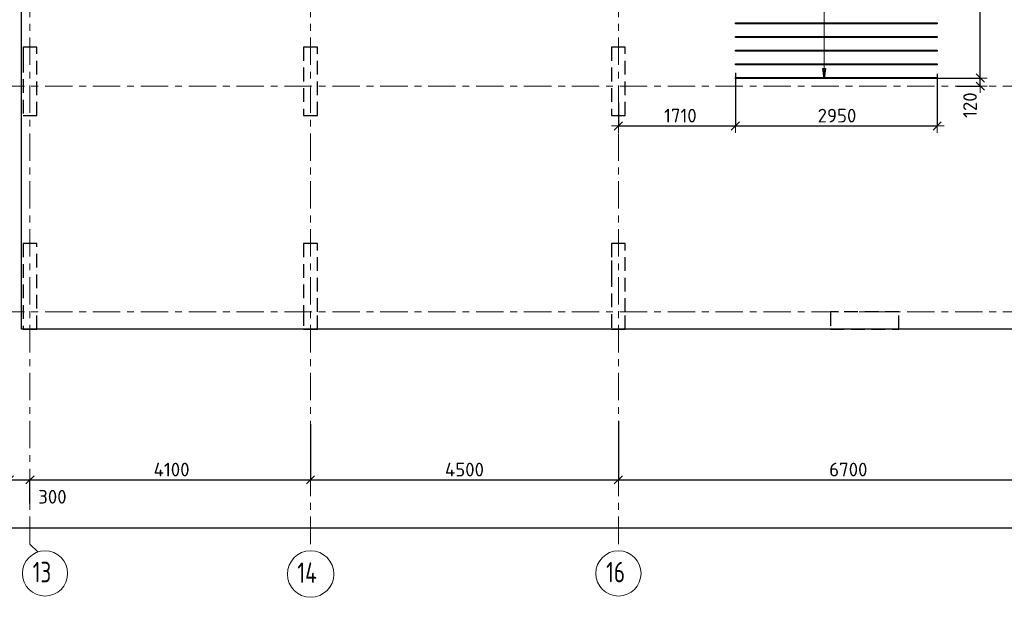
# Model space of a CAD drawing. Header units: metres. Extents: x -38 to 97, y -15 to 21.
# Tile 14 of 111: x 33 to 47, y -4 to 4. Entities that reach past the tile are written whole.
import ezdxf

# ---------------------------------------------------------------- set-up
doc = ezdxf.new("R2010")
doc.units = ezdxf.units.M
doc.header["$PDMODE"] = 65
for name, pattern in [('______11', [0.5, 0.4, -0.05, 0, -0.05]), ('______2', [0.27, 0.2, -0.07]), ('______5', [1.1, 0.8, -0.1, 0.1, -0.1])]:
    doc.linetypes.add(name, pattern=pattern)
for name, color, linetype, lineweight in [('XR$2$Осевая линия (1)', 7, '______5', 13), ('XR$2$Размерная линия (1)', 7, 'Continuous', 13), ('XR$3$Перекрытие (1)', 7, 'Continuous', 35), ('XR$3$Размерная линия (1)', 7, 'Continuous', 13), ('XR$5$Перекрытие (1)', 7, 'Continuous', 35), ('XR$5$Размерная линия (1)', 7, 'Continuous', 13)]:
    doc.layers.add(name, color=color, linetype=linetype, lineweight=lineweight)
for name, color, linetype, lineweight, true_color in [('XR$3$Арм.стержн.Доп. Арм верхн.зоны Х', 7, 'Continuous', 35, 0x8c8cff), ('XR$5$Арм.стержн.Доп. Арм верхн.зоны Х', 7, 'Continuous', 35, 0x8c8cff), ('XR$7$Стена_ бетон несущ.', 7, 'Continuous', 70, 0xb4b496)]:
    doc.layers.add(name, color=color, linetype=linetype, lineweight=lineweight, true_color=true_color)
doc.styles.add('ISOCPEUR', font='txt')
doc.dimstyles.new('DIMSTYLE_3', dxfattribs={"dimtxt": 0.2, "dimasz": 0.2, "dimexe": 0, "dimexo": 0, "dimgap": 0.1, "dimtad": 2, "dimdec": 0, "dimlfac": 1000, "dimrnd": 5, "dimzin": 12, "dimdsep": 46, "dimtxsty": 'ISOCPEUR', "dimblk1": 'ALL_ML_STRICH', "dimblk2": 'ALL_ML_STRICH', "dimsah": 1, "dimcen": 0, "dimclrd": 7, "dimclre": 256, "dimclrt": 7, "dimadec": 0, "dimazin": 0, "dimtfac": 1, "dimtdec": 0, "dimtix": 1, "dimtmove": 2, "dimatfit": 3, "dimfxl": 0, "dimtzin": 0, "dimlwd": 0, "dimlwe": -3, "dimarcsym": 0})
doc.dimstyles.new('DIMSTYLE_4', dxfattribs={"dimtxt": 0.2, "dimasz": 0.2, "dimexe": 0, "dimexo": 0, "dimgap": 0.1, "dimtad": 0, "dimdec": 0, "dimlfac": 1000, "dimrnd": 5, "dimzin": 12, "dimdsep": 46, "dimtxsty": 'ISOCPEUR', "dimblk1": 'ALL_ML_STRICH', "dimblk2": 'ALL_ML_STRICH', "dimsah": 1, "dimcen": 0, "dimclrd": 7, "dimclre": 256, "dimclrt": 7, "dimadec": 0, "dimazin": 0, "dimtfac": 1, "dimtdec": 0, "dimtix": 1, "dimtmove": 2, "dimatfit": 3, "dimfxl": 0, "dimtvp": 1.2, "dimtzin": 0, "dimlwd": 0, "dimlwe": -3, "dimarcsym": 0})
doc.dimstyles.new('DIMSTYLE_6', dxfattribs={"dimtxt": 0.2, "dimasz": 0.2, "dimexe": 0, "dimexo": 0, "dimgap": 0.1, "dimtad": 2, "dimdec": 0, "dimlfac": 1000, "dimrnd": 5, "dimzin": 12, "dimdsep": 46, "dimtxsty": 'ISOCPEUR', "dimblk1": 'ALL_ML_STRICH', "dimblk2": 'ALL_ML_STRICH', "dimsah": 1, "dimcen": 0, "dimclrd": 7, "dimclre": 256, "dimclrt": 7, "dimadec": 0, "dimazin": 0, "dimtfac": 1, "dimtdec": 0, "dimtix": 1, "dimtmove": 2, "dimatfit": 3, "dimfxl": 0, "dimtvp": 1.2, "dimtzin": 0, "dimlwd": 0, "dimlwe": -3, "dimarcsym": 0})

# ---------------------------------------------------------------- blocks, each defined once
blk = doc.blocks.new('ALL_ML_STRICH')
at = {"color": 0, "linetype": 'ByBlock', "lineweight": -2}
for p, q in [((-1, 0), (0.5, 0)), ((-0.3, -0.3), (0.3, 0.3)), ((0, -0.5), (0, 0.5))]:
    blk.add_line(p, q, dxfattribs=at)
blk = doc.blocks.new('*D12')
at = {"layer": 'DEFPOINTS', "color": 7, "linetype": 'Continuous', "lineweight": 13, "transparency": 33554687}
for p in [(0.5, -3.103), (0.5, -3.156), (61.6, -3.14)]:
    blk.add_point(p, dxfattribs=at)
at = {"layer": 'XR$2$Размерная линия (1)', "color": 9, "linetype": 'Continuous', "lineweight": -2, "true_color": 0xc7c7c7, "transparency": 33554687}
for p, q in [((0.5, -3.123), (0.5, -3.156)), ((61.6, -3.156), (61.6, -3.156))]:
    blk.add_line(p, q, dxfattribs=at)
at = {"layer": 'XR$2$Размерная линия (1)', "color": 7, "linetype": 'Continuous', "lineweight": -2, "transparency": 33554687}
blk.add_line((0.5, -3.156), (61.6, -3.156), dxfattribs=at)
at = {"layer": 'XR$2$Размерная линия (1)', "color": 7, "linetype": 'Continuous', "lineweight": 13, "transparency": 33554687, "xscale": 0.2, "yscale": 0.2, "zscale": 0.2, "rotation": 180}
blk.add_blockref('ALL_ML_STRICH', (0.5, -3.156), dxfattribs=at)
at = {"layer": 'XR$2$Размерная линия (1)', "color": 7, "linetype": 'Continuous', "lineweight": 13, "transparency": 33554687, "xscale": 0.2, "yscale": 0.2, "zscale": 0.2}
blk.add_blockref('ALL_ML_STRICH', (61.6, -3.156), dxfattribs=at)
at = {"layer": 'XR$2$Размерная линия (1)', "color": 7, "linetype": 'Continuous', "lineweight": 13, "transparency": 33554687, "insert": (31.1, -3.006), "char_height": 0.2, "width": 1, "attachment_point": 5, "style": 'ISOCPEUR'}
blk.add_mtext('\\A1;{61100}', dxfattribs=at)
blk = doc.blocks.new('*D20')
at = {"layer": 'DEFPOINTS', "color": 7, "linetype": 'Continuous', "lineweight": 13, "transparency": 33554687}
for p in [(32.55, -2.452), (32.55, -2.802), (32.85, -2.818)]:
    blk.add_point(p, dxfattribs=at)
at = {"layer": 'XR$2$Размерная линия (1)', "color": 9, "linetype": 'Continuous', "lineweight": -2, "true_color": 0xc7c7c7, "transparency": 33554687}
for p, q in [((32.55, -2.782), (32.55, -2.452)), ((32.85, -2.798), (32.85, -2.452))]:
    blk.add_line(p, q, dxfattribs=at)
at = {"layer": 'XR$2$Размерная линия (1)', "color": 7, "linetype": 'Continuous', "lineweight": -2, "transparency": 33554687}
blk.add_line((32.55, -2.452), (32.85, -2.452), dxfattribs=at)
at = {"layer": 'XR$2$Размерная линия (1)', "color": 7, "linetype": 'Continuous', "lineweight": 13, "transparency": 33554687, "xscale": 0.2, "yscale": 0.2, "zscale": 0.2, "rotation": 180}
blk.add_blockref('ALL_ML_STRICH', (32.55, -2.452), dxfattribs=at)
at = {"layer": 'XR$2$Размерная линия (1)', "color": 7, "linetype": 'Continuous', "lineweight": 13, "transparency": 33554687, "xscale": 0.2, "yscale": 0.2, "zscale": 0.2}
blk.add_blockref('ALL_ML_STRICH', (32.85, -2.452), dxfattribs=at)
at = {"layer": 'XR$2$Размерная линия (1)', "color": 7, "linetype": 'Continuous', "lineweight": 13, "transparency": 33554687, "insert": (33.178, -2.7), "char_height": 0.2, "width": 0.6, "attachment_point": 5, "style": 'ISOCPEUR'}
blk.add_mtext('\\A1;{300}', dxfattribs=at)
blk = doc.blocks.new('*D21')
at = {"layer": 'DEFPOINTS', "color": 7, "linetype": 'Continuous', "lineweight": 13, "transparency": 33554687}
for p in [(36.95, -1.617), (32.85, -2.452), (32.85, -2.818)]:
    blk.add_point(p, dxfattribs=at)
at = {"layer": 'XR$2$Размерная линия (1)', "color": 9, "linetype": 'Continuous', "lineweight": -2, "true_color": 0xc7c7c7, "transparency": 33554687}
for p, q in [((36.95, -1.637), (36.95, -2.452)), ((32.85, -2.798), (32.85, -2.452))]:
    blk.add_line(p, q, dxfattribs=at)
at = {"layer": 'XR$2$Размерная линия (1)', "color": 7, "linetype": 'Continuous', "lineweight": -2, "transparency": 33554687}
blk.add_line((32.85, -2.452), (36.95, -2.452), dxfattribs=at)
at = {"layer": 'XR$2$Размерная линия (1)', "color": 7, "linetype": 'Continuous', "lineweight": 13, "transparency": 33554687, "xscale": 0.2, "yscale": 0.2, "zscale": 0.2, "rotation": 180}
blk.add_blockref('ALL_ML_STRICH', (32.85, -2.452), dxfattribs=at)
at = {"layer": 'XR$2$Размерная линия (1)', "color": 7, "linetype": 'Continuous', "lineweight": 13, "transparency": 33554687, "xscale": 0.2, "yscale": 0.2, "zscale": 0.2}
blk.add_blockref('ALL_ML_STRICH', (36.95, -2.452), dxfattribs=at)
at = {"layer": 'XR$2$Размерная линия (1)', "color": 7, "linetype": 'Continuous', "lineweight": 13, "transparency": 33554687, "insert": (34.92, -2.302), "char_height": 0.2, "width": 0.8, "attachment_point": 5, "style": 'ISOCPEUR'}
blk.add_mtext('\\A1;{4100}', dxfattribs=at)
blk = doc.blocks.new('*D22')
at = {"layer": 'DEFPOINTS', "color": 7, "linetype": 'Continuous', "lineweight": 13, "transparency": 33554687}
for p in [(41.45, -1.575), (36.95, -1.617), (36.95, -2.452)]:
    blk.add_point(p, dxfattribs=at)
at = {"layer": 'XR$2$Размерная линия (1)', "color": 9, "linetype": 'Continuous', "lineweight": -2, "true_color": 0xc7c7c7, "transparency": 33554687}
for p, q in [((36.95, -1.637), (36.95, -2.452)), ((41.45, -1.595), (41.45, -2.452))]:
    blk.add_line(p, q, dxfattribs=at)
at = {"layer": 'XR$2$Размерная линия (1)', "color": 7, "linetype": 'Continuous', "lineweight": -2, "transparency": 33554687}
blk.add_line((36.95, -2.452), (41.45, -2.452), dxfattribs=at)
at = {"layer": 'XR$2$Размерная линия (1)', "color": 7, "linetype": 'Continuous', "lineweight": 13, "transparency": 33554687, "xscale": 0.2, "yscale": 0.2, "zscale": 0.2, "rotation": 180}
blk.add_blockref('ALL_ML_STRICH', (36.95, -2.452), dxfattribs=at)
at = {"layer": 'XR$2$Размерная линия (1)', "color": 7, "linetype": 'Continuous', "lineweight": 13, "transparency": 33554687, "xscale": 0.2, "yscale": 0.2, "zscale": 0.2}
blk.add_blockref('ALL_ML_STRICH', (41.45, -2.452), dxfattribs=at)
at = {"layer": 'XR$2$Размерная линия (1)', "color": 7, "linetype": 'Continuous', "lineweight": 13, "transparency": 33554687, "insert": (39.2, -2.302), "char_height": 0.2, "width": 0.8, "attachment_point": 5, "style": 'ISOCPEUR'}
blk.add_mtext('\\A1;{4500}', dxfattribs=at)
blk = doc.blocks.new('*D23')
at = {"layer": 'DEFPOINTS', "color": 7, "linetype": 'Continuous', "lineweight": 13, "transparency": 33554687}
for p in [(41.45, -1.575), (48.15, -1.606), (41.45, -2.452)]:
    blk.add_point(p, dxfattribs=at)
at = {"layer": 'XR$2$Размерная линия (1)', "color": 9, "linetype": 'Continuous', "lineweight": -2, "true_color": 0xc7c7c7, "transparency": 33554687}
for p, q in [((41.45, -1.595), (41.45, -2.452)), ((48.15, -1.626), (48.15, -2.452))]:
    blk.add_line(p, q, dxfattribs=at)
at = {"layer": 'XR$2$Размерная линия (1)', "color": 7, "linetype": 'Continuous', "lineweight": -2, "transparency": 33554687}
blk.add_line((41.45, -2.452), (48.15, -2.452), dxfattribs=at)
at = {"layer": 'XR$2$Размерная линия (1)', "color": 7, "linetype": 'Continuous', "lineweight": 13, "transparency": 33554687, "xscale": 0.2, "yscale": 0.2, "zscale": 0.2, "rotation": 180}
blk.add_blockref('ALL_ML_STRICH', (41.45, -2.452), dxfattribs=at)
at = {"layer": 'XR$2$Размерная линия (1)', "color": 7, "linetype": 'Continuous', "lineweight": 13, "transparency": 33554687, "xscale": 0.2, "yscale": 0.2, "zscale": 0.2}
blk.add_blockref('ALL_ML_STRICH', (48.15, -2.452), dxfattribs=at)
at = {"layer": 'XR$2$Размерная линия (1)', "color": 7, "linetype": 'Continuous', "lineweight": 13, "transparency": 33554687, "insert": (44.81, -2.302), "char_height": 0.2, "width": 0.8, "attachment_point": 5, "style": 'ISOCPEUR'}
blk.add_mtext('\\A1;{6700}', dxfattribs=at)
blk = doc.blocks.new('*D75')
at = {"layer": 'DEFPOINTS', "color": 7, "linetype": 'Continuous', "lineweight": 13, "transparency": 33554687}
for p in [(43.159, 3.513), (41.45, 3.079), (41.45, 2.719)]:
    blk.add_point(p, dxfattribs=at)
at = {"layer": 'XR$3$Размерная линия (1)', "color": 9, "linetype": 'Continuous', "lineweight": -2, "true_color": 0xc7c7c7, "transparency": 33554687}
for p, q in [((43.159, 3.493), (43.159, 2.719)), ((41.45, 3.059), (41.45, 2.719))]:
    blk.add_line(p, q, dxfattribs=at)
at = {"layer": 'XR$3$Размерная линия (1)', "color": 7, "linetype": 'Continuous', "lineweight": -2, "transparency": 33554687}
blk.add_line((41.45, 2.719), (43.159, 2.719), dxfattribs=at)
at = {"layer": 'XR$3$Размерная линия (1)', "color": 7, "linetype": 'Continuous', "lineweight": 13, "transparency": 33554687, "xscale": 0.2, "yscale": 0.2, "zscale": 0.2, "rotation": 180}
blk.add_blockref('ALL_ML_STRICH', (41.45, 2.719), dxfattribs=at)
at = {"layer": 'XR$3$Размерная линия (1)', "color": 7, "linetype": 'Continuous', "lineweight": 13, "transparency": 33554687, "xscale": 0.2, "yscale": 0.2, "zscale": 0.2}
blk.add_blockref('ALL_ML_STRICH', (43.159, 2.719), dxfattribs=at)
at = {"layer": 'XR$3$Размерная линия (1)', "color": 7, "linetype": 'Continuous', "lineweight": 13, "transparency": 33554687, "insert": (42.355, 2.869), "char_height": 0.2, "width": 0.8, "attachment_point": 5, "style": 'ISOCPEUR'}
blk.add_mtext('\\A1;{1710}', dxfattribs=at)
blk = doc.blocks.new('*D76')
at = {"layer": 'DEFPOINTS', "color": 7, "linetype": 'Continuous', "lineweight": 13, "transparency": 33554687}
for p in [(43.159, 3.513), (46.109, 3.501), (43.159, 2.719)]:
    blk.add_point(p, dxfattribs=at)
at = {"layer": 'XR$3$Размерная линия (1)', "color": 9, "linetype": 'Continuous', "lineweight": -2, "true_color": 0xc7c7c7, "transparency": 33554687}
for p, q in [((43.159, 3.493), (43.159, 2.719)), ((46.109, 3.481), (46.109, 2.719))]:
    blk.add_line(p, q, dxfattribs=at)
at = {"layer": 'XR$3$Размерная линия (1)', "color": 7, "linetype": 'Continuous', "lineweight": -2, "transparency": 33554687}
blk.add_line((43.159, 2.719), (46.109, 2.719), dxfattribs=at)
at = {"layer": 'XR$3$Размерная линия (1)', "color": 7, "linetype": 'Continuous', "lineweight": 13, "transparency": 33554687, "xscale": 0.2, "yscale": 0.2, "zscale": 0.2, "rotation": 180}
blk.add_blockref('ALL_ML_STRICH', (43.159, 2.719), dxfattribs=at)
at = {"layer": 'XR$3$Размерная линия (1)', "color": 7, "linetype": 'Continuous', "lineweight": 13, "transparency": 33554687, "xscale": 0.2, "yscale": 0.2, "zscale": 0.2}
blk.add_blockref('ALL_ML_STRICH', (46.109, 2.719), dxfattribs=at)
at = {"layer": 'XR$3$Размерная линия (1)', "color": 7, "linetype": 'Continuous', "lineweight": 13, "transparency": 33554687, "insert": (44.644, 2.869), "char_height": 0.2, "width": 0.8, "attachment_point": 5, "style": 'ISOCPEUR'}
blk.add_mtext('\\A1;{2950}', dxfattribs=at)
blk = doc.blocks.new('*D81')
at = {"layer": 'DEFPOINTS', "color": 7, "linetype": 'Continuous', "lineweight": 13, "transparency": 33554687}
for p in [(46.046, 3.418), (46.376, 3.3), (46.738, 3.3)]:
    blk.add_point(p, dxfattribs=at)
at = {"layer": 'XR$3$Размерная линия (1)', "color": 9, "linetype": 'Continuous', "lineweight": -2, "true_color": 0xc7c7c7, "transparency": 33554687}
for p, q in [((46.066, 3.418), (46.738, 3.418)), ((46.396, 3.3), (46.738, 3.3))]:
    blk.add_line(p, q, dxfattribs=at)
at = {"layer": 'XR$3$Размерная линия (1)', "color": 7, "linetype": 'Continuous', "lineweight": -2, "transparency": 33554687}
blk.add_line((46.738, 3.3), (46.738, 3.418), dxfattribs=at)
at = {"layer": 'XR$3$Размерная линия (1)', "color": 7, "linetype": 'Continuous', "lineweight": 13, "transparency": 33554687, "xscale": 0.2, "yscale": 0.2, "zscale": 0.2}
for p, rotation in [((46.738, 3.418), 90), ((46.738, 3.3), 270)]:
    blk.add_blockref('ALL_ML_STRICH', p, dxfattribs=dict(at, rotation=rotation))
at = {"layer": 'XR$3$Размерная линия (1)', "color": 7, "linetype": 'Continuous', "lineweight": 13, "transparency": 33554687, "insert": (46.588, 3.022), "char_height": 0.2, "width": 0.6, "attachment_point": 5, "rotation": 90, "style": 'ISOCPEUR'}
blk.add_mtext('\\A1;{120}', dxfattribs=at)
blk = doc.blocks.new('*D82')
at = {"layer": 'DEFPOINTS', "color": 7, "linetype": 'Continuous', "lineweight": 13, "transparency": 33554687}
for p in [(46.078, 6.818), (46.046, 3.418), (46.738, 3.418)]:
    blk.add_point(p, dxfattribs=at)
at = {"layer": 'XR$3$Размерная линия (1)', "color": 9, "linetype": 'Continuous', "lineweight": -2, "true_color": 0xc7c7c7, "transparency": 33554687}
for p, q in [((46.098, 6.818), (46.738, 6.818)), ((46.066, 3.418), (46.738, 3.418))]:
    blk.add_line(p, q, dxfattribs=at)
at = {"layer": 'XR$3$Размерная линия (1)', "color": 7, "linetype": 'Continuous', "lineweight": -2, "transparency": 33554687}
blk.add_line((46.738, 3.418), (46.738, 6.818), dxfattribs=at)
at = {"layer": 'XR$3$Размерная линия (1)', "color": 7, "linetype": 'Continuous', "lineweight": 13, "transparency": 33554687, "xscale": 0.2, "yscale": 0.2, "zscale": 0.2}
for p, rotation in [((46.738, 6.818), 90), ((46.738, 3.418), 270)]:
    blk.add_blockref('ALL_ML_STRICH', p, dxfattribs=dict(at, rotation=rotation))
at = {"layer": 'XR$3$Размерная линия (1)', "color": 7, "linetype": 'Continuous', "lineweight": 13, "transparency": 33554687, "insert": (46.588, 5.118), "char_height": 0.2, "width": 0.8, "attachment_point": 5, "rotation": 90, "style": 'ISOCPEUR'}
blk.add_mtext('\\A1;{3400}', dxfattribs=at)
blk = doc.blocks.new('*D372')
at = {"layer": 'DEFPOINTS', "color": 7, "linetype": 'Continuous', "lineweight": 13, "transparency": 33554687}
for p in [(43.159, 3.513), (41.45, 3.079), (41.45, 2.719)]:
    blk.add_point(p, dxfattribs=at)
at = {"layer": 'XR$5$Размерная линия (1)', "color": 9, "linetype": 'Continuous', "lineweight": -2, "true_color": 0xc7c7c7, "transparency": 33554687}
for p, q in [((43.159, 3.493), (43.159, 2.719)), ((41.45, 3.059), (41.45, 2.719))]:
    blk.add_line(p, q, dxfattribs=at)
at = {"layer": 'XR$5$Размерная линия (1)', "color": 7, "linetype": 'Continuous', "lineweight": -2, "transparency": 33554687}
blk.add_line((41.45, 2.719), (43.159, 2.719), dxfattribs=at)
at = {"layer": 'XR$5$Размерная линия (1)', "color": 7, "linetype": 'Continuous', "lineweight": 13, "transparency": 33554687, "xscale": 0.2, "yscale": 0.2, "zscale": 0.2, "rotation": 180}
blk.add_blockref('ALL_ML_STRICH', (41.45, 2.719), dxfattribs=at)
at = {"layer": 'XR$5$Размерная линия (1)', "color": 7, "linetype": 'Continuous', "lineweight": 13, "transparency": 33554687, "xscale": 0.2, "yscale": 0.2, "zscale": 0.2}
blk.add_blockref('ALL_ML_STRICH', (43.159, 2.719), dxfattribs=at)
at = {"layer": 'XR$5$Размерная линия (1)', "color": 7, "linetype": 'Continuous', "lineweight": 13, "transparency": 33554687, "insert": (42.355, 2.869), "char_height": 0.2, "width": 0.8, "attachment_point": 5, "style": 'ISOCPEUR'}
blk.add_mtext('\\A1;{1710}', dxfattribs=at)
blk = doc.blocks.new('*D373')
at = {"layer": 'DEFPOINTS', "color": 7, "linetype": 'Continuous', "lineweight": 13, "transparency": 33554687}
for p in [(43.159, 3.513), (46.109, 3.501), (43.159, 2.719)]:
    blk.add_point(p, dxfattribs=at)
at = {"layer": 'XR$5$Размерная линия (1)', "color": 9, "linetype": 'Continuous', "lineweight": -2, "true_color": 0xc7c7c7, "transparency": 33554687}
for p, q in [((43.159, 3.493), (43.159, 2.719)), ((46.109, 3.481), (46.109, 2.719))]:
    blk.add_line(p, q, dxfattribs=at)
at = {"layer": 'XR$5$Размерная линия (1)', "color": 7, "linetype": 'Continuous', "lineweight": -2, "transparency": 33554687}
blk.add_line((43.159, 2.719), (46.109, 2.719), dxfattribs=at)
at = {"layer": 'XR$5$Размерная линия (1)', "color": 7, "linetype": 'Continuous', "lineweight": 13, "transparency": 33554687, "xscale": 0.2, "yscale": 0.2, "zscale": 0.2, "rotation": 180}
blk.add_blockref('ALL_ML_STRICH', (43.159, 2.719), dxfattribs=at)
at = {"layer": 'XR$5$Размерная линия (1)', "color": 7, "linetype": 'Continuous', "lineweight": 13, "transparency": 33554687, "xscale": 0.2, "yscale": 0.2, "zscale": 0.2}
blk.add_blockref('ALL_ML_STRICH', (46.109, 2.719), dxfattribs=at)
at = {"layer": 'XR$5$Размерная линия (1)', "color": 7, "linetype": 'Continuous', "lineweight": 13, "transparency": 33554687, "insert": (44.644, 2.869), "char_height": 0.2, "width": 0.8, "attachment_point": 5, "style": 'ISOCPEUR'}
blk.add_mtext('\\A1;{2950}', dxfattribs=at)
blk = doc.blocks.new('*D378')
at = {"layer": 'DEFPOINTS', "color": 7, "linetype": 'Continuous', "lineweight": 13, "transparency": 33554687}
for p in [(46.046, 3.418), (46.376, 3.3), (46.738, 3.3)]:
    blk.add_point(p, dxfattribs=at)
at = {"layer": 'XR$5$Размерная линия (1)', "color": 9, "linetype": 'Continuous', "lineweight": -2, "true_color": 0xc7c7c7, "transparency": 33554687}
for p, q in [((46.066, 3.418), (46.738, 3.418)), ((46.396, 3.3), (46.738, 3.3))]:
    blk.add_line(p, q, dxfattribs=at)
at = {"layer": 'XR$5$Размерная линия (1)', "color": 7, "linetype": 'Continuous', "lineweight": -2, "transparency": 33554687}
blk.add_line((46.738, 3.3), (46.738, 3.418), dxfattribs=at)
at = {"layer": 'XR$5$Размерная линия (1)', "color": 7, "linetype": 'Continuous', "lineweight": 13, "transparency": 33554687, "xscale": 0.2, "yscale": 0.2, "zscale": 0.2}
for p, rotation in [((46.738, 3.418), 90), ((46.738, 3.3), 270)]:
    blk.add_blockref('ALL_ML_STRICH', p, dxfattribs=dict(at, rotation=rotation))
at = {"layer": 'XR$5$Размерная линия (1)', "color": 7, "linetype": 'Continuous', "lineweight": 13, "transparency": 33554687, "insert": (46.588, 3.022), "char_height": 0.2, "width": 0.6, "attachment_point": 5, "rotation": 90, "style": 'ISOCPEUR'}
blk.add_mtext('\\A1;{120}', dxfattribs=at)
blk = doc.blocks.new('*D379')
at = {"layer": 'DEFPOINTS', "color": 7, "linetype": 'Continuous', "lineweight": 13, "transparency": 33554687}
for p in [(46.078, 6.818), (46.046, 3.418), (46.738, 3.418)]:
    blk.add_point(p, dxfattribs=at)
at = {"layer": 'XR$5$Размерная линия (1)', "color": 9, "linetype": 'Continuous', "lineweight": -2, "true_color": 0xc7c7c7, "transparency": 33554687}
for p, q in [((46.098, 6.818), (46.738, 6.818)), ((46.066, 3.418), (46.738, 3.418))]:
    blk.add_line(p, q, dxfattribs=at)
at = {"layer": 'XR$5$Размерная линия (1)', "color": 7, "linetype": 'Continuous', "lineweight": -2, "transparency": 33554687}
blk.add_line((46.738, 3.418), (46.738, 6.818), dxfattribs=at)
at = {"layer": 'XR$5$Размерная линия (1)', "color": 7, "linetype": 'Continuous', "lineweight": 13, "transparency": 33554687, "xscale": 0.2, "yscale": 0.2, "zscale": 0.2}
for p, rotation in [((46.738, 6.818), 90), ((46.738, 3.418), 270)]:
    blk.add_blockref('ALL_ML_STRICH', p, dxfattribs=dict(at, rotation=rotation))
at = {"layer": 'XR$5$Размерная линия (1)', "color": 7, "linetype": 'Continuous', "lineweight": 13, "transparency": 33554687, "insert": (46.588, 5.118), "char_height": 0.2, "width": 0.8, "attachment_point": 5, "rotation": 90, "style": 'ISOCPEUR'}
blk.add_mtext('\\A1;{3400}', dxfattribs=at)

msp = doc.modelspace()

# ---------------------------------------------------------------- linework, layer by layer
at = {"layer": 'XR$2$Осевая линия (1)', "color": 253, "linetype": '______11', "lineweight": 13, "true_color": 0xa0a0a0, "transparency": 33554687}
for p, q in [((32.85, -3.39), (32.85, 19.78)), ((36.95, -3.39), (36.95, 8.76)), ((41.45, -3.39), (41.45, 8.13)), ((-2.63, 3.3), (62.6, 3.3)), ((-2.63, 0), (62.6, 0)), ((32.85, -3.39), (32.9702, -3.5102))]:
    msp.add_line(p, q, dxfattribs=at)
at = {"layer": 'XR$2$Осевая линия (1)', "color": 7, "linetype": 'Continuous', "lineweight": 13, "transparency": 33554687}
for centre, radius in [((33.0704, -3.8199), 0.3304), ((36.9521, -3.8291), 0.3396), ((41.4504, -3.8199), 0.3304)]:
    msp.add_circle(centre, radius, dxfattribs=at)
at = {"layer": 'XR$3$Арм.стержн.Доп. Арм верхн.зоны Х', "color": 7, "linetype": 'Continuous', "lineweight": 13, "transparency": 33554687}
for q in [(44.4551, 6.8178), (44.4551, 3.4178)]:
    msp.add_line((44.4551, 3.4178), q, dxfattribs=at)
at = {"layer": 'XR$3$Арм.стержн.Доп. Арм верхн.зоны Х', "color": 7, "linetype": 'Continuous', "lineweight": 25, "transparency": 33554687}
for p, q in [((44.4551, 3.4178), (44.4351, 3.5578)), ((44.4351, 3.5578), (44.4751, 3.5578)), ((44.4751, 3.5578), (44.4551, 3.4178))]:
    msp.add_line(p, q, dxfattribs=at)
at = {"layer": 'XR$3$Арм.стержн.Доп. Арм верхн.зоны Х', "color": 253, "linetype": 'Continuous', "lineweight": -3, "true_color": 0xa0a0a0, "transparency": 33554687}
for q in [(44.3551, 3.4178), (44.5551, 3.4178)]:
    msp.add_line((44.4551, 3.4178), q, dxfattribs=at)
at = {"layer": 'XR$3$Арм.стержн.Доп. Арм верхн.зоны Х', "color": 34, "linetype": 'Continuous', "lineweight": 25, "transparency": 33554687}
for points in [[(46.1092, 4.2118), (43.1592, 4.2118), (43.1592, 4.2238), (46.1092, 4.2238), (46.1092, 4.2118)], [(46.1092, 4.0118), (43.1592, 4.0118), (43.1592, 4.0238), (46.1092, 4.0238), (46.1092, 4.0118)], [(46.1092, 3.8118), (43.1592, 3.8118), (43.1592, 3.8238), (46.1092, 3.8238), (46.1092, 3.8118)], [(46.1092, 3.6118), (43.1592, 3.6118), (43.1592, 3.6238), (46.1092, 3.6238), (46.1092, 3.6118)], [(46.1092, 3.4118), (43.1592, 3.4118), (43.1592, 3.4238), (46.1092, 3.4238), (46.1092, 3.4118)]]:
    msp.add_lwpolyline(points, dxfattribs=at)
at = {"layer": 'XR$3$Перекрытие (1)', "color": 7, "linetype": 'Continuous', "lineweight": 25, "transparency": 33554687}
for p, q in [((32.725, -0.2498), (32.725, 16.4002)), ((61.85, -0.2498), (32.725, -0.2498))]:
    msp.add_line(p, q, dxfattribs=at)
at = {"layer": 'XR$5$Арм.стержн.Доп. Арм верхн.зоны Х', "color": 7, "linetype": 'Continuous', "lineweight": 13, "transparency": 33554687}
for q in [(44.4551, 6.8178), (44.4551, 3.4178)]:
    msp.add_line((44.4551, 3.4178), q, dxfattribs=at)
at = {"layer": 'XR$5$Арм.стержн.Доп. Арм верхн.зоны Х', "color": 7, "linetype": 'Continuous', "lineweight": 25, "transparency": 33554687}
for p, q in [((44.4551, 3.4178), (44.4351, 3.5578)), ((44.4351, 3.5578), (44.4751, 3.5578)), ((44.4751, 3.5578), (44.4551, 3.4178))]:
    msp.add_line(p, q, dxfattribs=at)
at = {"layer": 'XR$5$Арм.стержн.Доп. Арм верхн.зоны Х', "color": 253, "linetype": 'Continuous', "lineweight": -3, "true_color": 0xa0a0a0, "transparency": 33554687}
for q in [(44.3551, 3.4178), (44.5551, 3.4178)]:
    msp.add_line((44.4551, 3.4178), q, dxfattribs=at)
at = {"layer": 'XR$5$Арм.стержн.Доп. Арм верхн.зоны Х', "color": 34, "linetype": 'Continuous', "lineweight": 25, "transparency": 33554687}
for points in [[(46.1092, 4.2118), (43.1592, 4.2118), (43.1592, 4.2238), (46.1092, 4.2238), (46.1092, 4.2118)], [(46.1092, 4.0118), (43.1592, 4.0118), (43.1592, 4.0238), (46.1092, 4.0238), (46.1092, 4.0118)], [(46.1092, 3.8118), (43.1592, 3.8118), (43.1592, 3.8238), (46.1092, 3.8238), (46.1092, 3.8118)], [(46.1092, 3.6118), (43.1592, 3.6118), (43.1592, 3.6238), (46.1092, 3.6238), (46.1092, 3.6118)], [(46.1092, 3.4118), (43.1592, 3.4118), (43.1592, 3.4238), (46.1092, 3.4238), (46.1092, 3.4118)]]:
    msp.add_lwpolyline(points, dxfattribs=at)
at = {"layer": 'XR$5$Перекрытие (1)', "color": 7, "linetype": 'Continuous', "lineweight": 25, "transparency": 33554687}
for p, q in [((32.725, -0.2498), (32.725, 16.6502)), ((61.85, -0.2498), (32.725, -0.2498))]:
    msp.add_line(p, q, dxfattribs=at)
at = {"layer": 'XR$7$Стена_ бетон несущ.', "color": 253, "linetype": '______2', "lineweight": -3, "true_color": 0xa0a0a0, "transparency": 33554687}
for p, q in [((32.95, 3.87), (32.75, 3.87)), ((32.75, 3.87), (32.75, 3.7)), ((32.95, 2.87), (32.95, 3.87)), ((37.05, 3.87), (36.85, 3.87)), ((36.85, 3.87), (36.85, 2.87)), ((37.05, 2.87), (37.05, 3.87)), ((41.55, 3.87), (41.35, 3.87)), ((41.35, 3.87), (41.35, 2.87)), ((41.55, 2.87), (41.55, 3.87)), ((32.75, 3.7), (32.75, 3.7)), ((32.75, 3.7), (32.75, 2.87)), ((32.75, 2.87), (32.95, 2.87)), ((36.85, 2.87), (37.05, 2.87)), ((41.35, 2.87), (41.55, 2.87)), ((32.95, 1), (32.75, 1)), ((32.75, 1), (32.75, -0.25)), ((32.95, -0.25), (32.95, 1)), ((37.05, 1), (36.85, 1)), ((36.85, 1), (36.85, 0)), ((37.05, 0), (37.05, 1)), ((41.55, 1), (41.35, 1)), ((41.35, 1), (41.35, 0.75)), ((41.55, 0), (41.55, 1)), ((41.35, 0.75), (41.35, 0.57)), ((41.35, 0.57), (41.35, -0.25)), ((36.85, 0), (36.85, -0.25)), ((37.05, -0.25), (37.05, 0)), ((41.55, -0.25), (41.55, 0)), ((45.55, 0), (44.55, 0)), ((44.55, 0), (44.55, -0.25)), ((45.55, -0.25), (45.55, 0)), ((32.75, -0.25), (32.95, -0.25)), ((36.85, -0.25), (37.05, -0.25)), ((41.35, -0.25), (41.55, -0.25)), ((44.55, -0.25), (45.55, -0.25))]:
    msp.add_line(p, q, dxfattribs=at)

# ---------------------------------------------------------------- texts
at = {"layer": 'XR$2$Осевая линия (1)', "color": 7, "linetype": 'Continuous', "lineweight": 13, "transparency": 33554687, "char_height": 0.3, "attachment_point": 7, "style": 'ISOCPEUR'}
for s, insert, width in [('\\W0.75;13', (32.8904, -3.9504), 0.472281), ('\\W0.76;14', (36.7571, -3.9596), 0.504562), ('\\W0.75;16', (41.2704, -3.9504), 0.472281)]:
    msp.add_mtext(s, dxfattribs=dict(at, insert=insert, width=width))

# ---------------------------------------------------------------- dimensions: what is measured, and where the dimension line sits
at = {"layer": 'XR$2$Размерная линия (1)', "color": 7, "linetype": 'Continuous', "lineweight": 13, "transparency": 33554687}
for base, p1, p2, dimstyle, picture, middle in [((41.45, -2.452), (36.95, -1.6372), (41.45, -1.5948), 'DIMSTYLE_3', '*D22', (39.2, -2.302)), ((48.15, -2.452), (41.45, -1.5948), (48.15, -1.6259), 'DIMSTYLE_3', '*D23', (44.81, -2.302)), ((36.95, -2.452), (32.85, -2.7982), (36.95, -1.6372), 'DIMSTYLE_3', '*D21', (34.92, -2.302)), ((32.85, -2.452), (32.55, -2.7816), (32.85, -2.7982), 'DIMSTYLE_4', '*D20', (33.1784, -2.6996)), ((61.6, -3.1563), (0.5, -3.1233), (61.6, -3.1563), 'DIMSTYLE_3', '*D12', (31.1, -3.0063))]:
    dim = msp.add_linear_dim(base=base, p1=p1, p2=p2, dimstyle=dimstyle, override={"dimpost": '<>', "dimclrd": 7, "dimclre": 9, "dimclrt": 7, "dimlwd": 0, "dimlwe": 65533}, dxfattribs=at)
    dim.commit()
    dim.dimension.update_dxf_attribs({"geometry": picture, "text_midpoint": middle, "dimtype": 160})
at = {"layer": 'XR$3$Размерная линия (1)', "color": 7, "linetype": 'Continuous', "lineweight": 13, "transparency": 33554687}
for base, p1, p2, dimstyle, picture, middle in [((46.7377, 6.8178), (46.0659, 3.4178), (46.0977, 6.8178), 'DIMSTYLE_3', '*D82', (46.5877, 5.1178)), ((46.7377, 3.4178), (46.3961, 3.3), (46.0659, 3.4178), 'DIMSTYLE_6', '*D81', (46.588, 3.0216))]:
    dim = msp.add_linear_dim(base=base, p1=p1, p2=p2, angle=90, dimstyle=dimstyle, override={"dimpost": '<>', "dimclrd": 7, "dimclre": 9, "dimclrt": 7, "dimlwd": 0, "dimlwe": 65533}, dxfattribs=at)
    dim.commit()
    dim.dimension.update_dxf_attribs({"geometry": picture, "text_midpoint": middle, "dimtype": 160})
for base, p1, p2, picture, middle in [((43.1592, 2.7193), (41.45, 3.059), (43.1592, 3.4931), '*D75', (42.3546, 2.8693)), ((46.1092, 2.7193), (43.1592, 3.4931), (46.1092, 3.4807), '*D76', (44.6442, 2.8693))]:
    dim = msp.add_linear_dim(base=base, p1=p1, p2=p2, dimstyle='DIMSTYLE_3', override={"dimpost": '<>', "dimclrd": 7, "dimclre": 9, "dimclrt": 7, "dimlwd": 0, "dimlwe": 65533}, dxfattribs=at)
    dim.commit()
    dim.dimension.update_dxf_attribs({"geometry": picture, "text_midpoint": middle, "dimtype": 160})
at = {"layer": 'XR$5$Размерная линия (1)', "color": 7, "linetype": 'Continuous', "lineweight": 13, "transparency": 33554687}
for base, p1, p2, dimstyle, picture, middle in [((46.7377, 6.8178), (46.0659, 3.4178), (46.0977, 6.8178), 'DIMSTYLE_3', '*D379', (46.5877, 5.1178)), ((46.7377, 3.4178), (46.3961, 3.3), (46.0659, 3.4178), 'DIMSTYLE_6', '*D378', (46.588, 3.0216))]:
    dim = msp.add_linear_dim(base=base, p1=p1, p2=p2, angle=90, dimstyle=dimstyle, override={"dimpost": '<>', "dimclrd": 7, "dimclre": 9, "dimclrt": 7, "dimlwd": 0, "dimlwe": 65533}, dxfattribs=at)
    dim.commit()
    dim.dimension.update_dxf_attribs({"geometry": picture, "text_midpoint": middle, "dimtype": 160})
for base, p1, p2, picture, middle in [((43.1592, 2.7193), (41.45, 3.059), (43.1592, 3.4931), '*D372', (42.3546, 2.8693)), ((46.1092, 2.7193), (43.1592, 3.4931), (46.1092, 3.4807), '*D373', (44.6442, 2.8693))]:
    dim = msp.add_linear_dim(base=base, p1=p1, p2=p2, dimstyle='DIMSTYLE_3', override={"dimpost": '<>', "dimclrd": 7, "dimclre": 9, "dimclrt": 7, "dimlwd": 0, "dimlwe": 65533}, dxfattribs=at)
    dim.commit()
    dim.dimension.update_dxf_attribs({"geometry": picture, "text_midpoint": middle, "dimtype": 160})

doc.saveas('drawing.dxf')
